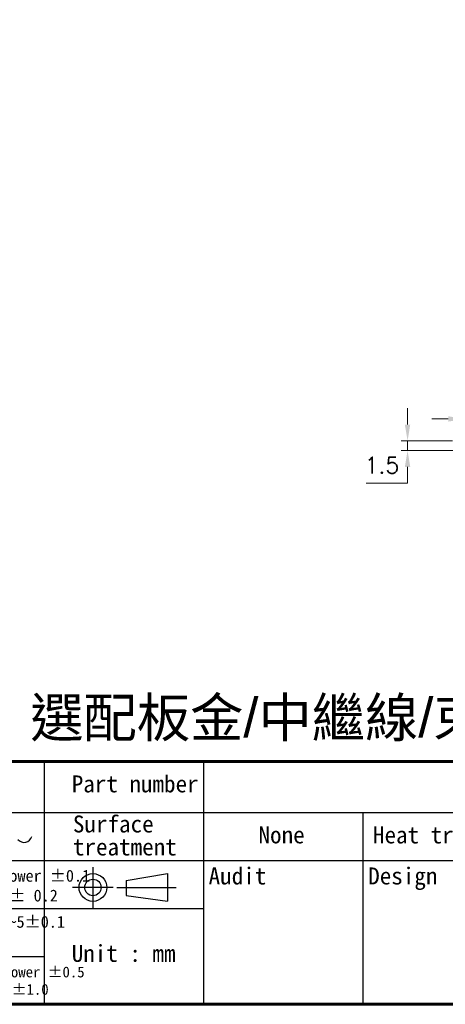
# Model space of a CAD drawing. Header units: inches. Extents: x 0 to 5766, y -2164 to 1330.
# Tile 199 of 217: x 5033 to 5098, y -196 to -45. Entities that reach past the tile are written whole.
import ezdxf
from ezdxf.enums import TextEntityAlignment as Align

# ---------------------------------------------------------------- set-up
doc = ezdxf.new("R2010")
doc.units = ezdxf.units.IN
doc.header["$MEASUREMENT"] = 0
doc.linetypes.add('SLD-實線', pattern=[0])
doc.layers.add('AM_0', color=7, linetype='Continuous', lineweight=30)
doc.layers.add('AM_5', color=3, linetype='Continuous', lineweight=15)
doc.layers.add('BORDER', color=7, linetype='Continuous')
doc.layers.add('圖框', color=7, linetype='SLD-實線')
doc.styles.get("Standard").update_dxf_attribs({"font": 'arial.ttf'})
doc.styles.add('尺寸標註', font='romans.shx', dxfattribs={"bigfont": 'CHINESET.SHX'})
doc.styles.add('標題欄', font='txt')
doc.dimstyles.new('CNS1$0', dxfattribs={"dimtxt": 2.5, "dimasz": 2.5, "dimexe": 1, "dimexo": 1, "dimgap": 1.5, "dimtad": 1, "dimtoh": 1, "dimdec": 1, "dimdsep": 46, "dimtxsty": '尺寸標註', "dimcen": 0, "dimclrd": 2, "dimclre": 2, "dimclrt": 1, "dimadec": 0, "dimazin": 2, "dimtp": 0.1, "dimtm": 0.1, "dimtfac": 0.71, "dimtdec": 1, "dimtmove": 0, "dimatfit": 0, "dimfxl": 0, "dimlwd": 13, "dimlwe": 13, "dimarcsym": 0})

# ---------------------------------------------------------------- blocks, each defined once
blk = doc.blocks.new('A4-英文圖框-橫式')
at = {"layer": 'BORDER', "color": 123, "linetype": 'Continuous', "lineweight": 60, "ltscale": 25.4}
blk.add_line((2151.7, -57.78), (2549.79, -57.78), dxfattribs=at)
at = {"layer": 'BORDER', "color": 60, "linetype": 'Continuous', "ltscale": 25.4}
for p, q in [((2364.21, -57.78), (2364.21, -95.06)), ((2388.73, -65.63), (2388.73, -57.78)), ((2151.7, -65.63), (2549.79, -65.63)), ((2364.21, -65.63), (2364.21, -95.06)), ((2364.22, -65.63), (2364.22, -72.99)), ((2364.22, -65.63), (2364.22, -72.99)), ((2388.73, -95.06), (2388.73, -65.63)), ((2413.26, -95.06), (2413.26, -65.63)), ((2151.7, -72.99), (2364.21, -72.99)), ((2364.21, -72.99), (2462.31, -72.99)), ((2151.7, -80.35), (2364.21, -80.35)), ((2364.21, -80.35), (2388.73, -80.35)), ((2151.7, -87.7), (2364.21, -87.7)), ((2364.21, -95.06), (2549.79, -95.06))]:
    blk.add_line(p, q, dxfattribs=at)
at = {"layer": 'BORDER', "color": 4, "linetype": 'Continuous', "ltscale": 25.4}
for p, q in [((2371.71, -74.01), (2371.71, -80.23)), ((2374.82, -77.12), (2368.6, -77.12)), ((2375.39, -77.12), (2384.51, -77.12))]:
    blk.add_line(p, q, dxfattribs=at)
at = {"layer": 'BORDER', "color": 7, "linetype": 'Continuous', "ltscale": 25.4}
for p, q in [((2376.83, -76.06), (2383.16, -74.99)), ((2383.16, -74.99), (2383.16, -79.24)), ((2376.83, -76.06), (2376.83, -78.37)), ((2376.83, -78.37), (2383.16, -79.24))]:
    blk.add_line(p, q, dxfattribs=at)
at = {"layer": 'BORDER', "color": 123, "linetype": 'Continuous', "lineweight": 60, "ltscale": 25.4}
blk.add_lwpolyline([(2151.7, 188.79), (2555.09, 188.79), (2555.09, -95.06), (2151.7, -95.06)], close=True, dxfattribs=at)
at = {"layer": 'BORDER', "color": 7, "linetype": 'Continuous', "ltscale": 25.4}
for radius in [2.13, 1.26]:
    blk.add_circle((2371.71, -77.12), radius, dxfattribs=at)
at = {"layer": 'BORDER', "color": 2, "linetype": 'Continuous', "ltscale": 25.4}
blk.add_arc((2361.14, -68.94), 1.26, 219.8056, 342.5792, dxfattribs=at)
at = {"layer": '圖框', "style": '標題欄'}
for s, height, p in [('Part number', 2.6053, (2368.46, -59.91)), ('Surface', 2.605, (2368.64, -66.07)), ('Heat treatment', 2.6053, (2414.74, -67.75)), ('treatment', 2.605, (2368.64, -69.6)), ('Audit', 2.605, (2389.49, -74.05)), ('Design', 2.605, (2414.01, -74.05)), ('Vernier tolerance  300 lower %%P0.1', 1.8237, (2329.1, -74.41)), ('300~600%%P 0.15  600~1000%%P 0.2', 1.8237, (2329.1, -77.45)), ('Vernier tolerance  t=0.6~5%%P0.1', 1.8237, (2328.96, -81.48)), ('Unit : mm', 2.605, (2368.45, -85.94)), ('Vernier tolerance 300 lower %%P0.5  ', 1.6654, (2333.05, -89.26)), ('300~600%%P0.7   600~1000%%P1.0', 1.6654, (2333.19, -91.93))]:
    blk.add_text(s, height=height, dxfattribs=at).set_placement(p, align=Align.TOP_LEFT)
blk = doc.blocks.new('*D501')
at = {"layer": 'AM_5', "color": 2, "lineweight": 13}
for p, q in [((5100.99, -108.71), (5100.99, -105.05)), ((5103.99, -108.71), (5103.99, -105.05)), ((5098.49, -106.05), (5095.99, -106.05)), ((5100.99, -106.05), (5103.99, -106.05)), ((5106.49, -106.05), (5113.65, -106.05))]:
    blk.add_line(p, q, dxfattribs=at)
at = {"layer": 'AM_5', "color": 2}
for points in [[(5098.49, -105.63), (5098.49, -106.46), (5100.99, -106.05)], [(5106.49, -105.63), (5106.49, -106.46), (5103.99, -106.05)]]:
    blk.add_solid(points, dxfattribs=at)
at = {"layer": 'Defpoints', "color": 0}
for p in [(5103.99, -106.05), (5100.99, -109.71), (5103.99, -109.71)]:
    blk.add_point(p, dxfattribs=at)
at = {"layer": 'AM_5', "color": 1, "insert": (5111.32, -103.3), "char_height": 2.5, "attachment_point": 5, "style": '尺寸標註'}
blk.add_mtext('3', dxfattribs=at)
blk = doc.blocks.new('*D502')
at = {"layer": 'AM_5', "color": 2, "lineweight": 13}
for p, q in [((5092.25, -106.91), (5092.25, -104.41)), ((5099.13, -109.41), (5091.25, -109.41)), ((5092.25, -109.41), (5092.25, -110.91)), ((5100.29, -110.91), (5091.25, -110.91)), ((5092.25, -113.41), (5092.25, -115.91)), ((5092.25, -115.91), (5085.87, -115.91))]:
    blk.add_line(p, q, dxfattribs=at)
at = {"layer": 'AM_5', "color": 2}
for points in [[(5091.83, -106.91), (5092.66, -106.91), (5092.25, -109.41)], [(5091.83, -113.41), (5092.66, -113.41), (5092.25, -110.91)]]:
    blk.add_solid(points, dxfattribs=at)
at = {"layer": 'Defpoints', "color": 0}
for p in [(5100.13, -109.41), (5092.25, -110.91), (5101.29, -110.91)]:
    blk.add_point(p, dxfattribs=at)
at = {"layer": 'AM_5', "color": 1, "insert": (5088.31, -113.16), "char_height": 2.5, "attachment_point": 5, "style": '尺寸標註'}
blk.add_mtext('1.5', dxfattribs=at)

msp = doc.modelspace()

# ---------------------------------------------------------------- block references
msp.add_blockref('A4-英文圖框-橫式', (2672.19, -100.866))

# ---------------------------------------------------------------- texts
at = {"layer": 'AM_0', "insert": (5218.982, -155.65), "char_height": 6, "attachment_point": 9}
msp.add_mtext_dynamic_manual_height_columns('{\\fPMingLiU|b0|i0|c136|p18;選配板金}/{\\fPMingLiU|b0|i0|c136|p18;中繼線}/{\\fPMingLiU|b0|i0|c136|p18;束線帶請於出貨時預先與夾爪組裝}', width=218.23164, gutter_width=1, heights=[0], dxfattribs=at)
at = {"layer": '圖框', "style": '標題欄'}
msp.add_text('None', height=2.6053, dxfattribs=at).set_placement((5069.347, -168.612), align=Align.TOP_LEFT)

# ---------------------------------------------------------------- dimensions: what is measured, and where the dimension line sits
at = {"layer": 'AM_5'}
dim = msp.add_linear_dim(base=(5103.988, -106.045), p1=(5100.988, -109.706), p2=(5103.988, -109.706), dimstyle='CNS1$0', override={"dimpost": ''}, dxfattribs=at)
dim.commit()
dim.dimension.update_dxf_attribs({"geometry": '*D501', "text_midpoint": (5111.321, -103.295)})
dim = msp.add_linear_dim(base=(5092.248, -110.906), p1=(5100.131, -109.406), p2=(5101.288, -110.906), angle=90, dimstyle='CNS1$0', dxfattribs=at)
dim.commit()
dim.dimension.update_dxf_attribs({"geometry": '*D502', "text_midpoint": (5088.307, -113.156)})

doc.saveas('drawing.dxf')
